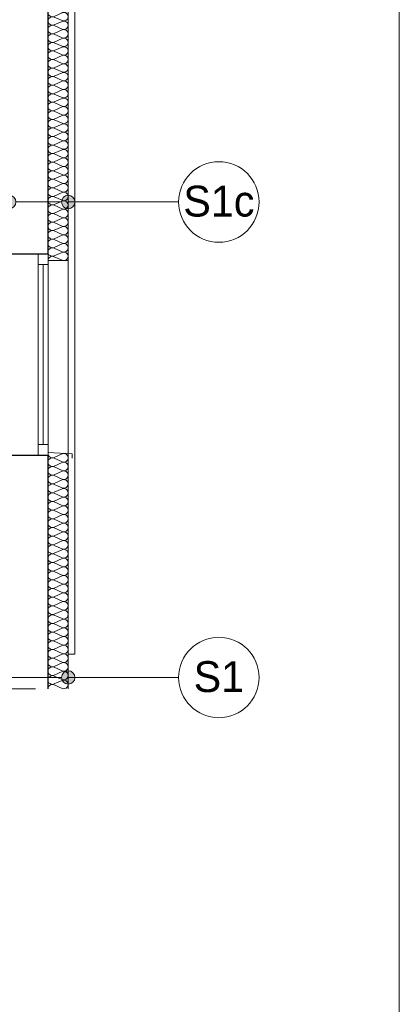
# Model space of a CAD drawing. Extents: x -547885 to -186295, y -25370 to 156194.
# Tile 140 of 256: x -455597 to -452768, y -8891 to -1555. Entities that reach past the tile are written whole.
import ezdxf

# ---------------------------------------------------------------- set-up
doc = ezdxf.new("R2010")
doc.units = 0
doc.header["$MEASUREMENT"] = 0
doc.linetypes.add('Dashed', pattern=[564.444447, 282.222223, -282.222223])
doc.layers.add('Arch ocieplenie', color=7, linetype='Continuous')
doc.layers.add('Arch opisy', color=7, linetype='Continuous')
doc.layers.add('Arch ocieplenie_Nr_Pióra__9', color=7, linetype='Continuous', lineweight=9, true_color=0x3dad99)
doc.layers.add('Arch wykończenie_Nr_Pióra__3', color=7, linetype='Continuous', lineweight=18, true_color=0xff6600)
for name, color, linetype, lineweight in [('Arch opisy_Nr_Pióra__1', 7, 'Continuous', 25), ('Arch opisy_Nr_Pióra__21', 7, 'Continuous', 9), ('ARCH TABELA_Nr_Pióra__21', 7, 'Continuous', 9), ('INWENT DACH_Nr_Pióra__21', 7, 'Continuous', 9), ('INWENT OPISY_Nr_Pióra__21', 7, 'Continuous', 9), ('INWENT. OKNA_Nr_Pióra__5', 7, 'Continuous', 13), ('INWENT.ŚCIANY_Nr_Pióra__1', 7, 'Continuous', 25), ('INWENT.ŚCIANY_Nr_Pióra__21', 7, 'Continuous', 9)]:
    doc.layers.add(name, color=color, linetype=linetype, lineweight=lineweight)
doc.styles.add('GENERATED_STYLE_7', font='txt')

# ---------------------------------------------------------------- blocks, each defined once
blk = doc.blocks.new('Izolacja cieplna 14_172', base_point=(-455385.3, 284.8))
at = {"layer": 'Arch ocieplenie_Nr_Pióra__9', "linetype": 'Continuous'}
for p, q in [((-455280, 282.1), (-455340.6, 255.6)), ((-455340.6, 250.2), (-455280, 223.7)), ((-455280, 218.3), (-455340.6, 191.8)), ((-455340.6, 186.4), (-455280, 159.9)), ((-455280, 154.6), (-455340.6, 128)), ((-455340.6, 122.7), (-455280, 96.1)), ((-455280, 90.8), (-455340.6, 64.3)), ((-455340.6, 58.9), (-455280, 32.4)), ((-455280, 27), (-455340.6, 0.5)), ((-455340.6, -4.8), (-455280, -31.4)), ((-455280, -36.7), (-455340.6, -63.3)), ((-455340.6, -68.6), (-455280, -95.1)), ((-455280, -100.5), (-455340.6, -127)), ((-455340.6, -132.4), (-455280, -158.9)), ((-455280, -164.3), (-455340.6, -190.8)), ((-455340.6, -196.1), (-455280, -222.7)), ((-455280, -228), (-455340.6, -254.5)), ((-455340.6, -259.9), (-455280, -286.4)), ((-455280, -291.8), (-455340.6, -318.3)), ((-455340.6, -323.7), (-455280, -350.2)), ((-455280, -355.5), (-455340.6, -382.1)), ((-455340.6, -387.4), (-455280, -413.9)), ((-455280, -419.3), (-455340.6, -445.8)), ((-455340.6, -451.2), (-455280, -477.7)), ((-455280, -483.1), (-455340.6, -509.6)), ((-455340.6, -514.9), (-455280, -541.5)), ((-455280, -546.8), (-455340.6, -573.3)), ((-455340.6, -578.7), (-455280, -605.2)), ((-455280, -610.6), (-455340.6, -637.1)), ((-455340.6, -642.5), (-455280, -669)), ((-455280, -674.3), (-455340.6, -700.9)), ((-455340.6, -706.2), (-455280, -732.7)), ((-455280, -738.1), (-455340.6, -764.6)), ((-455340.6, -770), (-455280, -796.5)), ((-455280, -801.9), (-455340.6, -828.4)), ((-455340.6, -833.7), (-455280, -860.3)), ((-455280, -865.6), (-455340.6, -892.1)), ((-455340.6, -897.5), (-455280, -924)), ((-455280, -929.4), (-455340.6, -955.9)), ((-455340.6, -961.3), (-455280, -987.8)), ((-455280, -993.1), (-455340.6, -1019.7)), ((-455340.6, -1025), (-455280, -1051.5)), ((-455280, -1056.9), (-455340.6, -1083.4)), ((-455340.6, -1088.8), (-455280, -1115.3)), ((-455280, -1120.7), (-455340.6, -1147.2)), ((-455340.6, -1152.5), (-455280, -1179.1)), ((-455280, -1184.4), (-455340.6, -1210.9)), ((-455340.6, -1216.3), (-455280, -1242.8)), ((-455280, -1248.2), (-455340.6, -1274.7)), ((-455340.6, -1280.1), (-455280, -1306.6)), ((-455280, -1311.9), (-455340.6, -1338.5)), ((-455340.6, -1343.8), (-455280, -1370.3)), ((-455280, -1375.7), (-455340.6, -1402.2)), ((-455340.6, -1407.6), (-455280, -1434.1)), ((-455280, -1439.5), (-455340.6, -1466)), ((-455340.6, -1471.3), (-455280, -1497.9)), ((-455280, -1503.2), (-455340.6, -1529.8)), ((-455340.6, -1535.1), (-455280, -1561.6)), ((-455280, -1567), (-455340.6, -1593.5)), ((-455340.6, -1598.9), (-455280, -1625.4)), ((-455280, -1630.8), (-455340.6, -1657.3)), ((-455340.6, -1662.6), (-455280, -1689.2)), ((-455280, -1694.5), (-455340.6, -1721)), ((-455340.6, -1726.4), (-455280, -1752.9)), ((-455280, -1758.3), (-455340.6, -1784.8)), ((-455340.6, -1790.2), (-455280, -1816.7)), ((-455280, -1822), (-455340.6, -1848.6)), ((-455340.6, -1853.9), (-455280, -1880.4)), ((-455280, -1885.8), (-455340.6, -1912.3)), ((-455340.6, -1917.7), (-455280, -1944.2)), ((-455280, -1949.6), (-455340.6, -1976.1)), ((-455340.6, -1981.4), (-455280, -2008)), ((-455280, -2013.3), (-455340.6, -2039.8)), ((-455340.6, -2045.2), (-455280, -2071.7)), ((-455280, -2077.1), (-455340.6, -2103.6)), ((-455340.6, -2109), (-455280, -2135.5)), ((-455280, -2140.8), (-455340.6, -2167.4)), ((-455340.6, -2172.7), (-455280, -2199.2)), ((-455280, -2204.6), (-455340.6, -2231.1)), ((-455340.6, -2236.5), (-455280, -2263)), ((-455280, -2268.4), (-455340.6, -2294.9)), ((-455340.6, -2300.2), (-455280, -2326.8)), ((-455280, -2332.1), (-455340.6, -2358.6)), ((-455340.6, -2364), (-455280, -2390.5)), ((-455280, -2395.9), (-455340.6, -2422.4)), ((-455340.6, -2427.8), (-455280, -2454.3)), ((-455280, -2459.6), (-455340.6, -2486.2)), ((-455340.6, -2491.5), (-455280, -2518)), ((-455280, -2523.4), (-455340.6, -2549.9)), ((-455340.6, -2555.3), (-455280, -2581.8)), ((-455280, -2587.2), (-455340.6, -2613.7)), ((-455340.6, -2619), (-455280, -2645.6)), ((-455280, -2650.9), (-455340.6, -2677.4)), ((-455340.6, -2682.8), (-455280, -2709.3)), ((-455280, -2714.7), (-455340.6, -2741.2)), ((-455340.6, -2746.6), (-455280, -2773.1)), ((-455280, -2778.4), (-455340.6, -2805)), ((-455340.6, -2810.3), (-455280, -2836.8)), ((-455280, -2842.2), (-455340.6, -2868.7)), ((-455340.6, -2874.1), (-455280, -2900.6)), ((-455280, -2906), (-455340.6, -2932.5)), ((-455340.6, -2937.8), (-455280, -2964.4)), ((-455280, -2969.7), (-455340.6, -2996.3)), ((-455340.6, -3001.6), (-455280, -3028.1)), ((-455280, -3033.5), (-455340.6, -3060)), ((-455340.6, -3065.4), (-455280, -3091.9)), ((-455280, -3097.2), (-455340.6, -3123.8)), ((-455340.6, -3129.1), (-455280, -3155.7)), ((-455280, -3161), (-455340.6, -3187.5)), ((-455340.6, -3192.9), (-455280, -3219.4)), ((-455280, -3224.8), (-455340.6, -3251.3)), ((-455340.6, -3256.7), (-455280, -3283.2)), ((-455280, -3288.5), (-455340.6, -3315.1)), ((-455340.6, -3320.4), (-455280, -3346.9))]:
    blk.add_line(p, q, dxfattribs=at)
for centre, start_param, end_param in [((-455353.4, 221), 1.158004, 5.125183), ((-455353.4, 284.8), 3.141593, 5.125182), ((-455267.2, 252.9), 4.299595, 8.266775), ((-455267.2, 189.1), 4.299595, 8.266775), ((-455353.4, 157.2), 1.158004, 5.125183), ((-455267.2, 125.4), 4.299595, 8.266775), ((-455353.4, 93.5), 1.158004, 5.125183), ((-455267.2, 61.6), 4.299595, 8.266775), ((-455353.4, 29.7), 1.158004, 5.125183), ((-455353.4, -34.1), 1.158004, 5.125183), ((-455267.2, -2.2), 4.299595, 8.266775), ((-455353.4, -97.8), 1.158004, 5.125183), ((-455267.2, -65.9), 4.299595, 8.266775), ((-455353.4, -161.6), 1.158004, 5.125183), ((-455267.2, -129.7), 4.299595, 8.266775), ((-455353.4, -225.3), 1.158004, 5.125183), ((-455267.2, -193.5), 4.299595, 8.266775), ((-455353.4, -289.1), 1.158004, 5.125183), ((-455267.2, -257.2), 4.299595, 8.266775), ((-455267.2, -321), 4.299595, 8.266775), ((-455353.4, -352.9), 1.158004, 5.125183), ((-455267.2, -384.7), 4.299595, 8.266775), ((-455353.4, -416.6), 1.158004, 5.125183), ((-455267.2, -448.5), 4.299595, 8.266775), ((-455353.4, -480.4), 1.158004, 5.125183), ((-455353.4, -544.1), 1.158004, 5.125183), ((-455267.2, -512.3), 4.299595, 8.266775), ((-455353.4, -607.9), 1.158004, 5.125183), ((-455267.2, -576), 4.299595, 8.266775), ((-455353.4, -671.7), 1.158004, 5.125183), ((-455267.2, -639.8), 4.299595, 8.266775), ((-455353.4, -735.4), 1.158004, 5.125183), ((-455267.2, -703.5), 4.299595, 8.266775), ((-455267.2, -767.3), 4.299595, 8.266775), ((-455353.4, -799.2), 1.158004, 5.125183), ((-455267.2, -831.1), 4.299595, 8.266775), ((-455353.4, -862.9), 1.158004, 5.125183), ((-455267.2, -894.8), 4.299595, 8.266775), ((-455353.4, -926.7), 1.158004, 5.125183), ((-455267.2, -958.6), 4.299595, 8.266775), ((-455353.4, -990.5), 1.158004, 5.125183), ((-455353.4, -1054.2), 1.158004, 5.125183), ((-455267.2, -1022.3), 4.299595, 8.266775), ((-455353.4, -1118), 1.158004, 5.125183), ((-455267.2, -1086.1), 4.299595, 8.266775), ((-455353.4, -1181.7), 1.158004, 5.125183), ((-455267.2, -1149.9), 4.299595, 8.266775), ((-455353.4, -1245.5), 1.158004, 5.125183), ((-455267.2, -1213.6), 4.299595, 8.266775), ((-455267.2, -1277.4), 4.299595, 8.266775), ((-455353.4, -1309.3), 1.158004, 5.125183), ((-455267.2, -1341.1), 4.299595, 8.266775), ((-455353.4, -1373), 1.158004, 5.125183), ((-455267.2, -1404.9), 4.299595, 8.266775), ((-455353.4, -1436.8), 1.158004, 5.125183), ((-455353.4, -1500.5), 1.158004, 5.125183), ((-455267.2, -1468.7), 4.299595, 8.266775), ((-455353.4, -1564.3), 1.158004, 5.125183), ((-455267.2, -1532.4), 4.299595, 8.266775), ((-455353.4, -1628.1), 1.158004, 5.125183), ((-455267.2, -1596.2), 4.299595, 8.266775), ((-455353.4, -1691.8), 1.158004, 5.125183), ((-455267.2, -1660), 4.299595, 8.266775), ((-455353.4, -1755.6), 1.158004, 5.125183), ((-455267.2, -1723.7), 4.299595, 8.266775), ((-455267.2, -1787.5), 4.299595, 8.266775), ((-455353.4, -1819.4), 1.158004, 5.125183), ((-455267.2, -1851.2), 4.299595, 8.266775), ((-455353.4, -1883.1), 1.158004, 5.125183), ((-455267.2, -1915), 4.299595, 8.266775), ((-455353.4, -1946.9), 1.158004, 5.125183), ((-455353.4, -2010.6), 1.158004, 5.125183), ((-455267.2, -1978.8), 4.299595, 8.266775), ((-455353.4, -2074.4), 1.158004, 5.125183), ((-455267.2, -2042.5), 4.299595, 8.266775), ((-455353.4, -2138.2), 1.158004, 5.125183), ((-455267.2, -2106.3), 4.299595, 8.266775), ((-455353.4, -2201.9), 1.158004, 5.125183), ((-455267.2, -2170), 4.299595, 8.266775), ((-455267.2, -2233.8), 4.299595, 8.266775), ((-455353.4, -2265.7), 1.158004, 5.125183), ((-455267.2, -2297.6), 4.299595, 8.266775), ((-455353.4, -2329.4), 1.158004, 5.125183), ((-455267.2, -2361.3), 4.299595, 8.266775), ((-455353.4, -2393.2), 1.158004, 5.125183), ((-455267.2, -2425.1), 4.299595, 8.266775), ((-455353.4, -2457), 1.158004, 5.125183), ((-455353.4, -2520.7), 1.158004, 5.125183), ((-455267.2, -2488.8), 4.299595, 8.266775), ((-455353.4, -2584.5), 1.158004, 5.125183), ((-455267.2, -2552.6), 4.299595, 8.266775), ((-455353.4, -2648.2), 1.158004, 5.125183), ((-455267.2, -2616.4), 4.299595, 8.266775), ((-455353.4, -2712), 1.158004, 5.125183), ((-455267.2, -2680.1), 4.299595, 8.266775), ((-455267.2, -2743.9), 4.299595, 8.266775), ((-455353.4, -2775.8), 1.158004, 5.125183), ((-455267.2, -2807.6), 4.299595, 8.266775), ((-455353.4, -2839.5), 1.158004, 5.125183), ((-455267.2, -2871.4), 4.299595, 8.266775), ((-455353.4, -2903.3), 1.158004, 5.125183), ((-455353.4, -2967), 1.158004, 5.125183), ((-455267.2, -2935.2), 4.299595, 8.266775), ((-455353.4, -3030.8), 1.158004, 5.125183), ((-455267.2, -2998.9), 4.299595, 8.266775), ((-455353.4, -3094.6), 1.158004, 5.125183), ((-455267.2, -3062.7), 4.299595, 8.266775), ((-455353.4, -3158.3), 1.158004, 5.125183), ((-455267.2, -3126.5), 4.299595, 8.266775), ((-455353.4, -3222.1), 1.158004, 5.125183), ((-455267.2, -3190.2), 4.299595, 8.266775), ((-455267.2, -3254), 4.299595, 8.266775), ((-455353.4, -3285.9), 1.158004, 5.125183), ((-455267.2, -3317.7), 4.299595, 8.266775), ((-455353.4, -3349.6), 1.158004, 3.141593)]:
    blk.add_ellipse(centre, major_axis=(31.9, 0), ratio=0.999332, start_param=start_param, end_param=end_param, dxfattribs=at)
blk = doc.blocks.new('Izolacja cieplna 14_173', base_point=(-455385.3, -4786.9))
at = {"layer": 'Arch ocieplenie_Nr_Pióra__9', "linetype": 'Continuous'}
for p, q in [((-455280, -4789.7), (-455340.6, -4816.7)), ((-455340.6, -4822.1), (-455280, -4849.1)), ((-455280, -4854.6), (-455340.6, -4881.6)), ((-455340.6, -4887), (-455280, -4914)), ((-455280, -4919.5), (-455340.6, -4946.5)), ((-455340.6, -4951.9), (-455280, -4978.9)), ((-455280, -4984.4), (-455340.6, -5011.4)), ((-455340.6, -5016.9), (-455280, -5043.9)), ((-455280, -5049.3), (-455340.6, -5076.3)), ((-455340.6, -5081.8), (-455280, -5108.8)), ((-455280, -5114.2), (-455340.6, -5141.2)), ((-455340.6, -5146.7), (-455280, -5173.7)), ((-455280, -5179.1), (-455340.6, -5206.1)), ((-455340.6, -5211.6), (-455280, -5238.6)), ((-455280, -5244.1), (-455340.6, -5271.1)), ((-455340.6, -5276.5), (-455280, -5303.5)), ((-455280, -5309), (-455340.6, -5336)), ((-455340.6, -5341.4), (-455280, -5368.4)), ((-455280, -5373.9), (-455340.6, -5400.9)), ((-455340.6, -5406.3), (-455280, -5433.3)), ((-455280, -5438.8), (-455340.6, -5465.8)), ((-455340.6, -5471.3), (-455280, -5498.3)), ((-455280, -5503.7), (-455340.6, -5530.7)), ((-455340.6, -5536.2), (-455280, -5563.2)), ((-455280, -5568.6), (-455340.6, -5595.6)), ((-455340.6, -5601.1), (-455280, -5628.1)), ((-455280, -5633.5), (-455340.6, -5660.5)), ((-455340.6, -5666), (-455280, -5693)), ((-455280, -5698.5), (-455340.6, -5725.5)), ((-455340.6, -5730.9), (-455280, -5757.9)), ((-455280, -5763.4), (-455340.6, -5790.4)), ((-455340.6, -5795.8), (-455280, -5822.8)), ((-455280, -5828.3), (-455340.6, -5855.3)), ((-455340.6, -5860.7), (-455280, -5887.7)), ((-455280, -5893.2), (-455340.6, -5920.2)), ((-455340.6, -5925.7), (-455280, -5952.7)), ((-455280, -5958.1), (-455340.6, -5985.1)), ((-455340.6, -5990.6), (-455280, -6017.6)), ((-455280, -6023), (-455340.6, -6050)), ((-455340.6, -6055.5), (-455280, -6082.5)), ((-455280, -6087.9), (-455340.6, -6114.9)), ((-455340.6, -6120.4), (-455280, -6147.4)), ((-455280, -6152.9), (-455340.6, -6179.9)), ((-455340.6, -6185.3), (-455280, -6212.3)), ((-455280, -6217.8), (-455340.6, -6244.8)), ((-455340.6, -6250.2), (-455280, -6277.2)), ((-455280, -6282.7), (-455340.6, -6309.7)), ((-455340.6, -6315.1), (-455280, -6342.1)), ((-455280, -6347.6), (-455340.6, -6374.6)), ((-455340.6, -6380.1), (-455280, -6407.1)), ((-455280, -6412.5), (-455340.6, -6439.5)), ((-455340.6, -6445), (-455280, -6472)), ((-455280, -6477.4), (-455340.6, -6504.4)), ((-455340.6, -6509.9), (-455280, -6536.9))]:
    blk.add_line(p, q, dxfattribs=at)
for centre, start_param, end_param in [((-455353.4, -4851.8), 2.7288, 6.695979), ((-455353.4, -4786.9), 4.712389, 6.695979), ((-455267.2, -4819.4), 5.870392, 9.837571), ((-455353.4, -4916.8), 2.7288, 6.695979), ((-455267.2, -4884.3), 5.870392, 9.837571), ((-455267.2, -4949.2), 5.870392, 9.837571), ((-455353.4, -4981.7), 2.7288, 6.695979), ((-455267.2, -5014.1), 5.870392, 9.837571), ((-455353.4, -5046.6), 2.7288, 6.695979), ((-455267.2, -5079), 5.870392, 9.837571), ((-455353.4, -5111.5), 2.7288, 6.695979), ((-455267.2, -5144), 5.870392, 9.837571), ((-455353.4, -5176.4), 2.7288, 6.695979), ((-455353.4, -5241.3), 2.7288, 6.695979), ((-455267.2, -5208.9), 5.870392, 9.837571), ((-455353.4, -5306.2), 2.7288, 6.695979), ((-455267.2, -5273.8), 5.870392, 9.837571), ((-455353.4, -5371.2), 2.7288, 6.695979), ((-455267.2, -5338.7), 5.870392, 9.837571), ((-455353.4, -5436.1), 2.7288, 6.695979), ((-455267.2, -5403.6), 5.870392, 9.837571), ((-455353.4, -5501), 2.7288, 6.695979), ((-455267.2, -5468.5), 5.870392, 9.837571), ((-455267.2, -5533.4), 5.870392, 9.837571), ((-455353.4, -5565.9), 2.7288, 6.695979), ((-455267.2, -5598.4), 5.870392, 9.837571), ((-455353.4, -5630.8), 2.7288, 6.695979), ((-455267.2, -5663.3), 5.870392, 9.837571), ((-455353.4, -5695.7), 2.7288, 6.695979), ((-455267.2, -5728.2), 5.870392, 9.837571), ((-455353.4, -5760.6), 2.7288, 6.695979), ((-455353.4, -5825.6), 2.7288, 6.695979), ((-455267.2, -5793.1), 5.870392, 9.837571), ((-455353.4, -5890.5), 2.7288, 6.695979), ((-455267.2, -5858), 5.870392, 9.837571), ((-455353.4, -5955.4), 2.7288, 6.695979), ((-455267.2, -5922.9), 5.870392, 9.837571), ((-455353.4, -6020.3), 2.7288, 6.695979), ((-455267.2, -5987.8), 5.870392, 9.837571), ((-455353.4, -6085.2), 2.7288, 6.695979), ((-455267.2, -6052.8), 5.870392, 9.837571), ((-455267.2, -6117.7), 5.870392, 9.837571), ((-455353.4, -6150.1), 2.7288, 6.695979), ((-455267.2, -6182.6), 5.870392, 9.837571), ((-455353.4, -6215), 2.7288, 6.695979), ((-455267.2, -6247.5), 5.870392, 9.837571), ((-455353.4, -6280), 2.7288, 6.695979), ((-455353.4, -6344.9), 2.7288, 6.695979), ((-455267.2, -6312.4), 5.870392, 9.837571), ((-455353.4, -6409.8), 2.7288, 6.695979), ((-455267.2, -6377.3), 5.870392, 9.837571), ((-455353.4, -6474.7), 2.7288, 6.695979), ((-455267.2, -6442.2), 5.870392, 9.837571), ((-455353.4, -6539.6), 2.7288, 4.712389), ((-455267.2, -6507.2), 5.870392, 9.837571)]:
    blk.add_ellipse(centre, major_axis=(0, -32.5), ratio=0.982886, start_param=start_param, end_param=end_param, dxfattribs=at)
blk = doc.blocks.new('Linia_80', base_point=(-455235.3, -6455.9))
at = {"layer": 'Arch opisy_Nr_Pióra__21', "linetype": 'Continuous'}
blk.add_line((-455235.3, -6455.9), (-454412.7, -6455.9), dxfattribs=at)
blk.add_circle((-454112.7, -6455.9), 300, dxfattribs=at)
blk = doc.blocks.new('Linia_81', base_point=(-455985.3, -6455.9))
at = {"layer": 'Arch opisy_Nr_Pióra__21', "linetype": 'Continuous'}
for points in [[(-455935.3, -6455.9), (-455939.1, -6436.8), (-455949.9, -6420.6), (-455966.1, -6409.7), (-455985.3, -6405.9), (-456004.4, -6409.7), (-456020.6, -6420.6), (-456031.5, -6436.8), (-456035.3, -6455.9), (-456031.5, -6475), (-456020.6, -6491.3), (-456004.4, -6502.1), (-455985.3, -6505.9), (-455966.1, -6502.1), (-455949.9, -6491.3), (-455939.1, -6475)], [(-455185.3, -6455.9), (-455189.1, -6436.8), (-455199.9, -6420.6), (-455216.1, -6409.7), (-455235.3, -6405.9), (-455254.4, -6409.7), (-455270.6, -6420.6), (-455281.5, -6436.8), (-455285.3, -6455.9), (-455281.5, -6475), (-455270.6, -6491.3), (-455254.4, -6502.1), (-455235.3, -6505.9), (-455216.1, -6502.1), (-455199.9, -6491.3), (-455189.1, -6475)]]:
    blk.add_hatch(color=256, dxfattribs=at).paths.add_polyline_path(points, flags=0)
blk.add_line((-455935.3, -6455.9), (-455285.3, -6455.9), dxfattribs=at)
for centre in [(-455985.3, -6455.9), (-455235.3, -6455.9)]:
    blk.add_circle(centre, 50, dxfattribs=at)
blk = doc.blocks.new('Linia_82', base_point=(-455235.3, -2912.9))
at = {"layer": 'Arch opisy_Nr_Pióra__21', "linetype": 'Continuous'}
blk.add_line((-455235.3, -2912.9), (-454412.7, -2912.9), dxfattribs=at)
blk.add_circle((-454112.7, -2912.9), 300, dxfattribs=at)
blk = doc.blocks.new('Linia_83', base_point=(-455675.3, -2912.9))
at = {"layer": 'Arch opisy_Nr_Pióra__21', "linetype": 'Continuous'}
for points in [[(-455625.3, -2912.9), (-455629.1, -2893.7), (-455639.9, -2877.5), (-455656.1, -2866.7), (-455675.3, -2862.9), (-455694.4, -2866.7), (-455710.6, -2877.5), (-455721.5, -2893.7), (-455725.3, -2912.9), (-455721.5, -2932), (-455710.6, -2948.2), (-455694.4, -2959.1), (-455675.3, -2962.9), (-455656.1, -2959.1), (-455639.9, -2948.2), (-455629.1, -2932)], [(-455185.3, -2912.9), (-455189.1, -2893.7), (-455199.9, -2877.5), (-455216.1, -2866.7), (-455235.3, -2862.9), (-455254.4, -2866.7), (-455270.6, -2877.5), (-455281.5, -2893.7), (-455285.3, -2912.9), (-455281.5, -2932), (-455270.6, -2948.2), (-455254.4, -2959.1), (-455235.3, -2962.9), (-455216.1, -2959.1), (-455199.9, -2948.2), (-455189.1, -2932)]]:
    blk.add_hatch(color=256, dxfattribs=at).paths.add_polyline_path(points, flags=0)
blk.add_line((-455625.3, -2912.9), (-455285.3, -2912.9), dxfattribs=at)
for centre in [(-455675.3, -2912.9), (-455235.3, -2912.9)]:
    blk.add_circle(centre, 50, dxfattribs=at)

msp = doc.modelspace()

# ---------------------------------------------------------------- linework, layer by layer
at = {"layer": 'ARCH TABELA_Nr_Pióra__21', "linetype": 'Continuous'}
msp.add_line((-452768.3, 3580.4), (-452768.3, -24869.6), dxfattribs=at)
at = {"layer": 'Arch wykończenie_Nr_Pióra__3', "linetype": 'Continuous'}
for p, q in [((-455235.3, 584.8), (-455235.3, -3349.6)), ((-455235.3, -3349.6), (-455385.3, -3349.6)), ((-455235.3, -3349.6), (-455235.3, -4786.9)), ((-455235.3, -6539.6), (-455235.3, -4786.9))]:
    msp.add_line(p, q, dxfattribs=at)
at = {"layer": 'INWENT DACH_Nr_Pióra__21', "linetype": 'Continuous'}
for p, q in [((-455185.3, 685.2), (-455185.3, -6281.2)), ((-455185.3, -6281.2), (-455235.3, -6281.2))]:
    msp.add_line(p, q, dxfattribs=at)
at = {"layer": 'INWENT OPISY_Nr_Pióra__21', "linetype": 'Dashed'}
msp.add_line((-467615.1, -6539.6), (-455235.3, -6539.6), dxfattribs=at)
at = {"layer": 'INWENT. OKNA_Nr_Pióra__5', "linetype": 'Continuous'}
for p, q in [((-455460.3, -3299.6), (-455460.3, -4799.6)), ((-455460.3, -3299.6), (-455385.3, -3299.6)), ((-455385.3, -3299.6), (-455385.3, -4799.6)), ((-455460.3, -3379.6), (-455385.3, -3379.6)), ((-455422.8, -3379.6), (-455422.8, -4719.6)), ((-455460.3, -4719.6), (-455385.3, -4719.6)), ((-455460.3, -4799.6), (-455385.3, -4799.6)), ((-455385.3, -4779.6), (-455205.3, -4790.6)), ((-455205.3, -4790.6), (-455205.3, -4820.6))]:
    msp.add_line(p, q, dxfattribs=at)
at = {"layer": 'INWENT.ŚCIANY_Nr_Pióra__1', "linetype": 'Continuous'}
for p, q in [((-455385.3, -3299.6), (-455385.3, 584.8)), ((-455675.3, -3299.6), (-455385.3, -3299.6)), ((-455675.3, -4799.6), (-455385.3, -4799.6)), ((-455385.3, -6539.6), (-455385.3, -4799.6))]:
    msp.add_line(p, q, dxfattribs=at)
at = {"layer": 'INWENT.ŚCIANY_Nr_Pióra__21', "linetype": 'Continuous'}
msp.add_line((-455385.3, -4799.6), (-455385.3, -3299.6), dxfattribs=at)

# ---------------------------------------------------------------- block references
at = {"layer": 'Arch ocieplenie', "color": 104, "linetype": 'Continuous', "lineweight": 13, "true_color": 0x029e21}
for name, p in [('Izolacja cieplna 14_172', (-455385.3, 284.8)), ('Izolacja cieplna 14_173', (-455385.3, -4786.9))]:
    msp.add_blockref(name, p, dxfattribs=at)
at = {"layer": 'Arch opisy', "linetype": 'Continuous'}
for name, p in [('Linia_82', (-455235.3, -2912.9)), ('Linia_83', (-455675.3, -2912.9)), ('Linia_80', (-455235.3, -6455.9)), ('Linia_81', (-455985.3, -6455.9))]:
    msp.add_blockref(name, p, dxfattribs=at)

# ---------------------------------------------------------------- texts
at = {"layer": 'Arch opisy_Nr_Pióra__1', "linetype": 'Continuous', "char_height": 230, "attachment_point": 2, "style": 'GENERATED_STYLE_7'}
for s, insert in [('{S1c}', (-454112.7, -2791.5)), ('{S1}', (-454112.7, -6334.5))]:
    msp.add_mtext(s, dxfattribs=dict(at, insert=insert))

doc.saveas('drawing.dxf')
